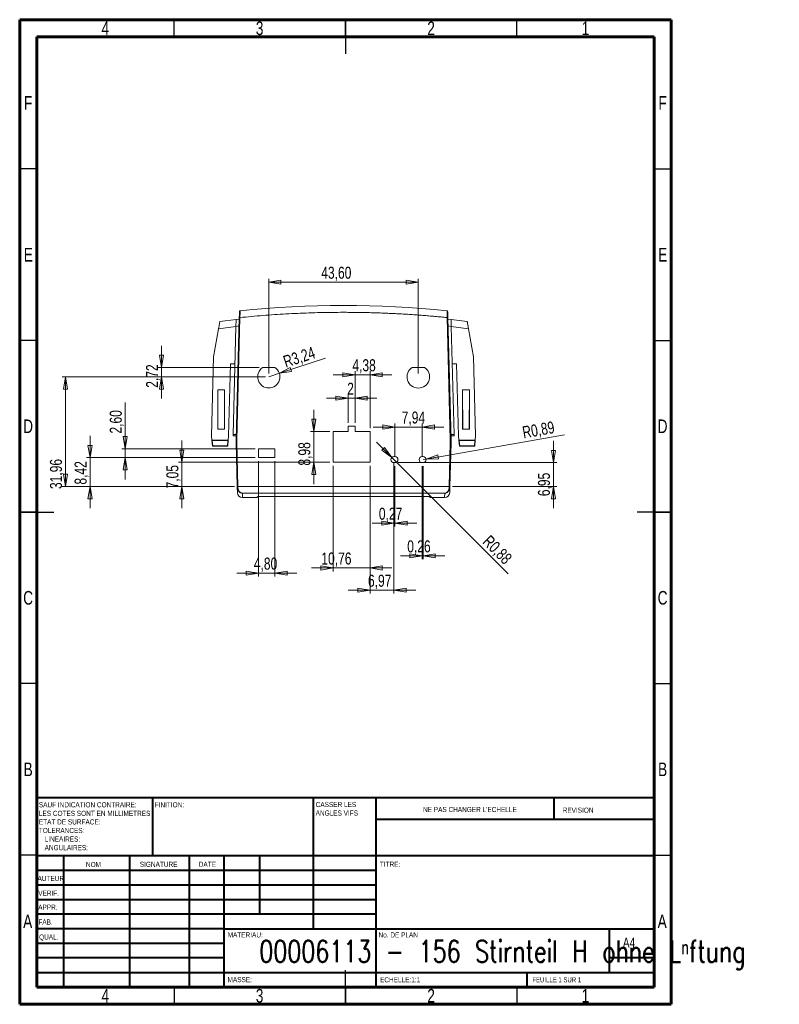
# Model space of a CAD drawing. Header units: millimetres. Extents: x 15 to 236, y 5 to 292.
import ezdxf

# ---------------------------------------------------------------- set-up
doc = ezdxf.new("R2010")
doc.units = ezdxf.units.MM
doc.styles.add('SLDTEXTSTYLE0', font='TXT', dxfattribs={"width": 0.75})
doc.styles.add('SLDTEXTSTYLE1', font='TXT', dxfattribs={"width": 0.7})
doc.styles.add('SLDTEXTSTYLE2', font='TXT', dxfattribs={"width": 0.75, "bigfont": 'bigfont'})
doc.dimstyles.new('SLDDIMSTYLE0', dxfattribs={"dimtxt": 3.5, "dimasz": 3.556, "dimexe": 0, "dimexo": 0.0625, "dimgap": 0.875, "dimtad": 1, "dimrnd": 1e-09, "dimdsep": 46, "dimtxsty": 'SLDTEXTSTYLE0', "dimblk1": 'CLOSED', "dimblk2": 'CLOSED', "dimsah": 1, "dimcen": 0, "dimadec": 0, "dimazin": 2, "dimtfac": 1, "dimtofl": 0, "dimtmove": 1, "dimatfit": 3, "dimldrblk": 'CLOSED', "dimfxl": 1, "dimfrac": 2, "dimtolj": 1, "dimtzin": 12, "dimarcsym": 0})
doc.dimstyles.new('SLDDIMSTYLE1', dxfattribs={"dimtxt": 3.5, "dimasz": 3.556, "dimexe": 0, "dimexo": 0.0625, "dimgap": 0.875, "dimtad": 1, "dimrnd": 1e-09, "dimdsep": 46, "dimtxsty": 'SLDTEXTSTYLE0', "dimblk1": 'CLOSED', "dimblk2": 'CLOSED', "dimsah": 1, "dimcen": 0.09, "dimadec": 0, "dimazin": 2, "dimtfac": 1, "dimtmove": 0, "dimatfit": 0, "dimldrblk": 'CLOSED', "dimfxl": 1, "dimfrac": 2, "dimtolj": 1, "dimtzin": 12, "dimarcsym": 0})
doc.dimstyles.new('SLDDIMSTYLE2', dxfattribs={"dimtxt": 3.5, "dimasz": 3.556, "dimexe": 0, "dimexo": 0.0625, "dimgap": 0.875, "dimtad": 1, "dimrnd": 1e-09, "dimzin": 12, "dimdsep": 46, "dimtxsty": 'SLDTEXTSTYLE0', "dimblk1": 'CLOSED', "dimblk2": 'CLOSED', "dimsah": 1, "dimcen": 0.09, "dimadec": 0, "dimazin": 3, "dimtfac": 1, "dimtmove": 0, "dimatfit": 0, "dimldrblk": 'CLOSED', "dimfxl": 1, "dimfrac": 2, "dimtolj": 1, "dimtzin": 12, "dimarcsym": 0})
doc.dimstyles.new('SLDDIMSTYLE3', dxfattribs={"dimtxt": 3.5, "dimasz": 3.556, "dimexe": 0, "dimexo": 0.0625, "dimgap": 0.875, "dimtad": 1, "dimrnd": 1e-09, "dimzin": 12, "dimdsep": 46, "dimtxsty": 'SLDTEXTSTYLE0', "dimblk1": 'CLOSED', "dimblk2": 'CLOSED', "dimsah": 1, "dimcen": 0.09, "dimadec": 0, "dimazin": 3, "dimtfac": 1, "dimtofl": 0, "dimtmove": 0, "dimatfit": 3, "dimldrblk": 'CLOSED', "dimfxl": 1, "dimfrac": 2, "dimtolj": 1, "dimtzin": 12, "dimarcsym": 0})
doc.dimstyles.new('SLDDIMSTYLE4', dxfattribs={"dimtxt": 3.5, "dimasz": 3.556, "dimexe": 0, "dimexo": 0.0625, "dimgap": 0.875, "dimtad": 1, "dimrnd": 1e-09, "dimzin": 12, "dimdsep": 46, "dimtxsty": 'SLDTEXTSTYLE0', "dimblk1": 'CLOSED', "dimblk2": 'CLOSED', "dimsah": 1, "dimcen": 0, "dimadec": 0, "dimazin": 3, "dimtfac": 1, "dimtofl": 0, "dimtmove": 0, "dimatfit": 3, "dimldrblk": 'CLOSED', "dimfxl": 1, "dimfrac": 2, "dimtolj": 1, "dimtzin": 12, "dimarcsym": 0})
doc.dimstyles.new('SLDDIMSTYLE5', dxfattribs={"dimtxt": 3.5, "dimasz": 3.556, "dimexe": 0, "dimexo": 0.0625, "dimgap": 0.875, "dimtad": 1, "dimrnd": 1e-09, "dimdsep": 46, "dimtxsty": 'SLDTEXTSTYLE0', "dimblk1": 'CLOSED', "dimblk2": 'CLOSED', "dimsah": 1, "dimcen": 0, "dimadec": 0, "dimazin": 2, "dimtfac": 1, "dimtofl": 0, "dimtmove": 0, "dimatfit": 3, "dimldrblk": 'CLOSED', "dimfxl": 1, "dimfrac": 2, "dimtolj": 1, "dimtzin": 12, "dimarcsym": 0})

# ---------------------------------------------------------------- blocks, each defined once
blk = doc.blocks.new('SW_NOTE_0')
at = {"color": 0, "linetype": 'Continuous', "lineweight": 0, "char_height": 1.5, "attachment_point": 1, "style": 'SLDTEXTSTYLE0'}
for s, insert in [('SAUF INDICATION CONTRAIRE:', (0, 1.93)), ('LES COTES SONT EN MILLIMETRES', (0, -0.57)), ('TOLERANCES:', (0, -5.57)), ('ETAT DE SURFACE:', (0, -3.07)), ('LINEAIRES:', (1.69, -8.07)), ('ANGULAIRES:', (1.69, -10.57))]:
    blk.add_mtext(s, dxfattribs=dict(at, insert=insert))
blk = doc.blocks.new('SW_NOTE_1')
at = {"color": 0, "linetype": 'Continuous', "lineweight": 0, "char_height": 1.5, "attachment_point": 1, "style": 'SLDTEXTSTYLE0'}
for s, insert in [('CASSER LES', (0, 1.93)), ('ANGLES VIFS', (0, -0.57))]:
    blk.add_mtext(s, dxfattribs=dict(at, insert=insert))
blk = doc.blocks.new('_CLOSED')
at = {"color": 0, "linetype": 'ByBlock', "lineweight": -2}
for p, q in [((-1, 0.166667), (0, 0)), ((-1, 0.166667), (-1, -0.166667)), ((0, 0), (-1, -0.166667)), ((0, 0), (-1, 0))]:
    blk.add_line(p, q, dxfattribs=at)
blk = doc.blocks.new('_D')
at = {"color": 7, "linetype": 'Continuous', "lineweight": 0}
for q in [(119.02, 168.89), (157.43, 130.46)]:
    blk.add_line((123.5, 164.4), q, dxfattribs=at)
at = {"color": 7, "linetype": 'Continuous', "lineweight": 0, "xscale": 3.556, "yscale": 3.556, "rotation": 314.9925042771}
blk.add_blockref('_CLOSED', (123.5, 164.4, -5.95), dxfattribs=at)
at = {"color": 7, "linetype": 'Continuous', "lineweight": 0, "insert": (152.22, 142.05), "char_height": 3.5, "attachment_point": 1, "rotation": 315, "style": 'SLDTEXTSTYLE0'}
blk.add_mtext('R0,88', dxfattribs=at)
blk = doc.blocks.new('_D_1')
at = {"color": 7, "linetype": 'Continuous', "lineweight": 0}
for p, q in [((124.13, 161.89), (124.13, 144.24)), ((124.4, 161.89), (124.4, 144.24)), ((124.13, 145.24), (117.78, 145.24)), ((124.13, 145.24), (124.4, 145.24)), ((124.4, 145.24), (130.75, 145.24))]:
    blk.add_line(p, q, dxfattribs=at)
at = {"color": 7, "linetype": 'Continuous', "lineweight": 0, "xscale": 3.556, "yscale": 3.556}
for p, rotation in [((124.13, 145.24, -5.95), 360), ((124.4, 145.24, -5.95), 180)]:
    blk.add_blockref('_CLOSED', p, dxfattribs=dict(at, rotation=rotation))
at = {"color": 7, "linetype": 'Continuous', "lineweight": 0, "insert": (119.73, 149.75), "char_height": 3.5, "attachment_point": 1, "style": 'SLDTEXTSTYLE0'}
blk.add_mtext('0,27', dxfattribs=at)
blk = doc.blocks.new('_D_2')
at = {"color": 7, "linetype": 'Continuous', "lineweight": 0}
for p, q in [((170.62, 162.89), (170.62, 169.24)), ((125.4, 162.89), (171.62, 162.89)), ((170.62, 162.89), (170.62, 155.94)), ((141.23, 155.94), (171.62, 155.94)), ((170.62, 155.94), (170.62, 149.59))]:
    blk.add_line(p, q, dxfattribs=at)
at = {"color": 7, "linetype": 'Continuous', "lineweight": 0, "xscale": 3.556, "yscale": 3.556}
for p, rotation in [((170.62, 162.89, -5.95), 270), ((170.62, 155.94, -5.95), 90)]:
    blk.add_blockref('_CLOSED', p, dxfattribs=dict(at, rotation=rotation))
at = {"color": 7, "linetype": 'Continuous', "lineweight": 0, "insert": (166.11, 153.11), "char_height": 3.5, "attachment_point": 1, "rotation": 90, "style": 'SLDTEXTSTYLE0'}
blk.add_mtext('6,95', dxfattribs=at)
blk = doc.blocks.new('_D_3')
at = {"color": 7, "linetype": 'Continuous', "lineweight": 0}
for p, q in [((124.4, 173.27), (118.05, 173.27)), ((124.4, 164.77), (124.4, 174.27)), ((132.35, 173.27), (124.4, 173.27)), ((132.35, 164.79), (132.35, 174.27)), ((132.35, 173.27), (138.7, 173.27))]:
    blk.add_line(p, q, dxfattribs=at)
at = {"color": 7, "linetype": 'Continuous', "lineweight": 0, "xscale": 3.556, "yscale": 3.556}
blk.add_blockref('_CLOSED', (124.4, 173.27, -5.95), dxfattribs=at)
at = {"color": 7, "linetype": 'Continuous', "lineweight": 0, "xscale": 3.556, "yscale": 3.556, "rotation": 180}
blk.add_blockref('_CLOSED', (132.35, 173.27, -5.95), dxfattribs=at)
at = {"color": 7, "linetype": 'Continuous', "lineweight": 0, "insert": (126.38, 177.79), "char_height": 3.5, "attachment_point": 1, "style": 'SLDTEXTSTYLE0'}
blk.add_mtext('7,94', dxfattribs=at)
blk = doc.blocks.new('_D_4')
at = {"color": 7, "linetype": 'Continuous', "lineweight": 0}
for p, q in [((100.75, 171.97), (100.75, 178.32)), ((105.4, 171.97), (99.75, 171.97)), ((100.75, 171.97), (100.75, 162.99)), ((105.4, 162.99), (99.75, 162.99)), ((100.75, 162.99), (100.75, 156.64))]:
    blk.add_line(p, q, dxfattribs=at)
at = {"color": 7, "linetype": 'Continuous', "lineweight": 0, "xscale": 3.556, "yscale": 3.556}
for p, rotation in [((100.75, 171.97, -5.95), 270), ((100.75, 162.99, -5.95), 90)]:
    blk.add_blockref('_CLOSED', p, dxfattribs=dict(at, rotation=rotation))
at = {"color": 7, "linetype": 'Continuous', "lineweight": 0, "insert": (96.24, 162.02), "char_height": 3.5, "attachment_point": 1, "rotation": 90, "style": 'SLDTEXTSTYLE0'}
blk.add_mtext('8,98', dxfattribs=at)
blk = doc.blocks.new('_D_5')
at = {"color": 7, "linetype": 'Continuous', "lineweight": 0}
for p, q in [((106.4, 161.99), (106.4, 131.18)), ((117.16, 161.99), (117.16, 131.18)), ((106.4, 132.18), (100.05, 132.18)), ((106.4, 132.18), (117.16, 132.18)), ((117.16, 132.18), (123.51, 132.18))]:
    blk.add_line(p, q, dxfattribs=at)
at = {"color": 7, "linetype": 'Continuous', "lineweight": 0, "xscale": 3.556, "yscale": 3.556}
blk.add_blockref('_CLOSED', (106.4, 132.18, -5.95), dxfattribs=at)
at = {"color": 7, "linetype": 'Continuous', "lineweight": 0, "xscale": 3.556, "yscale": 3.556, "rotation": 180}
blk.add_blockref('_CLOSED', (117.16, 132.18, -5.95), dxfattribs=at)
at = {"color": 7, "linetype": 'Continuous', "lineweight": 0, "insert": (102.96, 136.69), "char_height": 3.5, "attachment_point": 1, "style": 'SLDTEXTSTYLE0'}
blk.add_mtext('10,76', dxfattribs=at)
blk = doc.blocks.new('_D_6')
at = {"color": 7, "linetype": 'Continuous', "lineweight": 0}
for p, q in [((112.78, 174.47), (112.78, 189.52)), ((117.16, 172.97), (117.16, 189.52)), ((112.78, 188.52), (106.43, 188.52)), ((117.16, 188.52), (112.78, 188.52)), ((117.16, 188.52), (123.51, 188.52))]:
    blk.add_line(p, q, dxfattribs=at)
at = {"color": 7, "linetype": 'Continuous', "lineweight": 0, "xscale": 3.556, "yscale": 3.556}
blk.add_blockref('_CLOSED', (112.78, 188.52, -5.95), dxfattribs=at)
at = {"color": 7, "linetype": 'Continuous', "lineweight": 0, "xscale": 3.556, "yscale": 3.556, "rotation": 180}
blk.add_blockref('_CLOSED', (117.16, 188.52, -5.95), dxfattribs=at)
at = {"color": 7, "linetype": 'Continuous', "lineweight": 0, "insert": (112, 193.03), "char_height": 3.5, "attachment_point": 1, "style": 'SLDTEXTSTYLE0'}
blk.add_mtext('4,38', dxfattribs=at)
blk = doc.blocks.new('_D_7')
at = {"color": 7, "linetype": 'Continuous', "lineweight": 0}
for p, q in [((110.78, 181.68), (104.43, 181.68)), ((110.78, 174.47), (110.78, 182.68)), ((112.78, 181.68), (110.78, 181.68)), ((112.78, 174.47), (112.78, 182.68)), ((112.78, 181.68), (119.13, 181.68))]:
    blk.add_line(p, q, dxfattribs=at)
at = {"color": 7, "linetype": 'Continuous', "lineweight": 0, "xscale": 3.556, "yscale": 3.556}
blk.add_blockref('_CLOSED', (110.78, 181.68, -5.95), dxfattribs=at)
at = {"color": 7, "linetype": 'Continuous', "lineweight": 0, "xscale": 3.556, "yscale": 3.556, "rotation": 180}
blk.add_blockref('_CLOSED', (112.78, 181.68, -5.95), dxfattribs=at)
at = {"color": 7, "linetype": 'Continuous', "lineweight": 0, "insert": (110.49, 186.19), "char_height": 3.5, "attachment_point": 1, "style": 'SLDTEXTSTYLE0'}
blk.add_mtext('2', dxfattribs=at)
blk = doc.blocks.new('_D_8')
at = {"color": 7, "linetype": 'Continuous', "lineweight": 0}
for p, q in [((117.16, 161.99), (117.16, 124.7)), ((124.13, 162.77), (124.13, 124.7)), ((117.16, 125.7), (110.81, 125.7)), ((124.13, 125.7), (117.16, 125.7)), ((124.13, 125.7), (130.48, 125.7))]:
    blk.add_line(p, q, dxfattribs=at)
at = {"color": 7, "linetype": 'Continuous', "lineweight": 0, "xscale": 3.556, "yscale": 3.556}
blk.add_blockref('_CLOSED', (117.16, 125.7, -5.95), dxfattribs=at)
at = {"color": 7, "linetype": 'Continuous', "lineweight": 0, "xscale": 3.556, "yscale": 3.556, "rotation": 180}
blk.add_blockref('_CLOSED', (124.13, 125.7, -5.95), dxfattribs=at)
at = {"color": 7, "linetype": 'Continuous', "lineweight": 0, "insert": (116.56, 130.22), "char_height": 3.5, "attachment_point": 1, "style": 'SLDTEXTSTYLE0'}
blk.add_mtext('6,97', dxfattribs=at)
blk = doc.blocks.new('_D_9')
at = {"color": 7, "linetype": 'Continuous', "lineweight": 0}
for p, q in [((62.28, 162.99), (62.28, 169.34)), ((105.4, 162.99), (61.28, 162.99)), ((62.28, 162.99), (62.28, 155.94)), ((77.63, 155.94), (61.28, 155.94)), ((62.28, 155.94), (62.28, 149.59))]:
    blk.add_line(p, q, dxfattribs=at)
at = {"color": 7, "linetype": 'Continuous', "lineweight": 0, "xscale": 3.556, "yscale": 3.556}
for p, rotation in [((62.28, 162.99, -5.95), 270), ((62.28, 155.94, -5.95), 90)]:
    blk.add_blockref('_CLOSED', p, dxfattribs=dict(at, rotation=rotation))
at = {"color": 7, "linetype": 'Continuous', "lineweight": 0, "insert": (57.77, 155.37), "char_height": 3.5, "attachment_point": 1, "rotation": 90, "style": 'SLDTEXTSTYLE0'}
blk.add_mtext('7,05', dxfattribs=at)
blk = doc.blocks.new('_D_10')
at = {"color": 7, "linetype": 'Continuous', "lineweight": 0}
for p, q in [((35.51, 164.36), (35.51, 170.71)), ((83.63, 164.36), (34.51, 164.36)), ((35.51, 164.36), (35.51, 155.94)), ((77.63, 155.94), (34.51, 155.94)), ((35.51, 155.94), (35.51, 149.59))]:
    blk.add_line(p, q, dxfattribs=at)
at = {"color": 7, "linetype": 'Continuous', "lineweight": 0, "xscale": 3.556, "yscale": 3.556}
for p, rotation in [((35.51, 164.36, -5.95), 270), ((35.51, 155.94, -5.95), 90)]:
    blk.add_blockref('_CLOSED', p, dxfattribs=dict(at, rotation=rotation))
at = {"color": 7, "linetype": 'Continuous', "lineweight": 0, "insert": (31, 156.49), "char_height": 3.5, "attachment_point": 1, "rotation": 90, "style": 'SLDTEXTSTYLE0'}
blk.add_mtext('8,42', dxfattribs=at)
blk = doc.blocks.new('_D_11')
at = {"color": 7, "linetype": 'Continuous', "lineweight": 0}
for p, q in [((84.63, 163.36), (84.63, 129.7)), ((89.43, 163.36), (89.43, 129.7)), ((84.63, 130.7), (78.28, 130.7)), ((84.63, 130.7), (89.43, 130.7)), ((89.43, 130.7), (95.78, 130.7))]:
    blk.add_line(p, q, dxfattribs=at)
at = {"color": 7, "linetype": 'Continuous', "lineweight": 0, "xscale": 3.556, "yscale": 3.556}
blk.add_blockref('_CLOSED', (84.63, 130.7, -5.95), dxfattribs=at)
at = {"color": 7, "linetype": 'Continuous', "lineweight": 0, "xscale": 3.556, "yscale": 3.556, "rotation": 180}
blk.add_blockref('_CLOSED', (89.43, 130.7, -5.95), dxfattribs=at)
at = {"color": 7, "linetype": 'Continuous', "lineweight": 0, "insert": (83.27, 135.21), "char_height": 3.5, "attachment_point": 1, "style": 'SLDTEXTSTYLE0'}
blk.add_mtext('4,80', dxfattribs=at)
blk = doc.blocks.new('_D_12')
at = {"color": 7, "linetype": 'Continuous', "lineweight": 0}
for p, q in [((45.77, 166.96), (45.77, 180.41)), ((83.63, 166.96), (44.77, 166.96)), ((45.77, 164.36), (45.77, 166.96)), ((83.63, 164.36), (44.77, 164.36)), ((45.77, 164.36), (45.77, 158.01))]:
    blk.add_line(p, q, dxfattribs=at)
at = {"color": 7, "linetype": 'Continuous', "lineweight": 0, "xscale": 3.556, "yscale": 3.556}
for p, rotation in [((45.77, 166.96, -5.95), 270), ((45.77, 164.36, -5.95), 90)]:
    blk.add_blockref('_CLOSED', p, dxfattribs=dict(at, rotation=rotation))
at = {"color": 7, "linetype": 'Continuous', "lineweight": 0, "insert": (41.26, 171.36), "char_height": 3.5, "attachment_point": 1, "rotation": 90, "style": 'SLDTEXTSTYLE0'}
blk.add_mtext('2,60', dxfattribs=at)
blk = doc.blocks.new('_D_13')
at = {"color": 7, "linetype": 'Continuous', "lineweight": 0}
for p, q in [((86.63, 187.9), (27.34, 187.9)), ((28.34, 187.9), (28.34, 155.94)), ((77.63, 155.94), (27.34, 155.94))]:
    blk.add_line(p, q, dxfattribs=at)
at = {"color": 7, "linetype": 'Continuous', "lineweight": 0, "xscale": 3.556, "yscale": 3.556}
for p, rotation in [((28.34, 187.9, -5.95), 90), ((28.34, 155.94, -5.95), 270)]:
    blk.add_blockref('_CLOSED', p, dxfattribs=dict(at, rotation=rotation))
at = {"color": 7, "linetype": 'Continuous', "lineweight": 0, "insert": (23.83, 155.19), "char_height": 3.5, "attachment_point": 1, "rotation": 90, "style": 'SLDTEXTSTYLE0'}
blk.add_mtext('31,96', dxfattribs=at)
blk = doc.blocks.new('_D_14')
at = {"color": 7, "linetype": 'Continuous', "lineweight": 0}
for q in [(104.18, 193.37), (87.63, 187.9)]:
    blk.add_line((90.71, 188.92), q, dxfattribs=at)
at = {"color": 7, "linetype": 'Continuous', "lineweight": 0, "xscale": 3.556, "yscale": 3.556, "rotation": 198.2965499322}
blk.add_blockref('_CLOSED', (90.71, 188.92, -5.95), dxfattribs=at)
at = {"color": 7, "linetype": 'Continuous', "lineweight": 0, "insert": (91.5, 193.85), "char_height": 3.5, "attachment_point": 1, "rotation": 18.2965, "style": 'SLDTEXTSTYLE0'}
blk.add_mtext('R3,24', dxfattribs=at)
blk = doc.blocks.new('_D_15')
at = {"color": 7, "linetype": 'Continuous', "lineweight": 0}
for p, q in [((56.36, 190.62), (56.36, 196.97)), ((84.87, 190.62), (55.36, 190.62)), ((56.36, 190.62), (56.36, 187.9)), ((86.63, 187.9), (55.36, 187.9)), ((56.36, 187.9), (56.36, 181.55))]:
    blk.add_line(p, q, dxfattribs=at)
at = {"color": 7, "linetype": 'Continuous', "lineweight": 0, "xscale": 3.556, "yscale": 3.556}
for p, rotation in [((56.36, 190.62, -5.95), 270), ((56.36, 187.9, -5.95), 90)]:
    blk.add_blockref('_CLOSED', p, dxfattribs=dict(at, rotation=rotation))
at = {"color": 7, "linetype": 'Continuous', "lineweight": 0, "insert": (51.85, 184.71), "char_height": 3.5, "attachment_point": 1, "rotation": 90, "style": 'SLDTEXTSTYLE0'}
blk.add_mtext('2,72', dxfattribs=at)
blk = doc.blocks.new('_D_16')
at = {"color": 7, "linetype": 'Continuous', "lineweight": 0}
for p, q in [((87.63, 188.9), (87.63, 216.49)), ((87.63, 215.49), (131.23, 215.49)), ((131.23, 188.9), (131.23, 216.49))]:
    blk.add_line(p, q, dxfattribs=at)
at = {"color": 7, "linetype": 'Continuous', "lineweight": 0, "xscale": 3.556, "yscale": 3.556, "rotation": 180}
blk.add_blockref('_CLOSED', (87.63, 215.49, -5.95), dxfattribs=at)
at = {"color": 7, "linetype": 'Continuous', "lineweight": 0, "xscale": 3.556, "yscale": 3.556}
blk.add_blockref('_CLOSED', (131.23, 215.49, -5.95), dxfattribs=at)
at = {"color": 7, "linetype": 'Continuous', "lineweight": 0, "insert": (102.93, 220), "char_height": 3.5, "attachment_point": 1, "style": 'SLDTEXTSTYLE0'}
blk.add_mtext('43,60', dxfattribs=at)
blk = doc.blocks.new('_D_17')
at = {"color": 7, "linetype": 'Continuous', "lineweight": 0}
for q in [(173.82, 171), (132.6, 163.79)]:
    blk.add_line((133.48, 163.94), q, dxfattribs=at)
at = {"color": 7, "linetype": 'Continuous', "lineweight": 0, "xscale": 3.556, "yscale": 3.556, "rotation": 189.92194338}
blk.add_blockref('_CLOSED', (133.48, 163.94, -5.95), dxfattribs=at)
at = {"color": 7, "linetype": 'Continuous', "lineweight": 0, "insert": (161.33, 173.39), "char_height": 3.5, "attachment_point": 1, "rotation": 9.9219, "style": 'SLDTEXTSTYLE0'}
blk.add_mtext('R0,89', dxfattribs=at)
blk = doc.blocks.new('_D_18')
at = {"color": 7, "linetype": 'Continuous', "lineweight": 0}
for p, q in [((132.35, 161.9), (132.35, 134.73)), ((132.6, 161.9), (132.6, 134.73)), ((132.35, 135.73), (126, 135.73)), ((132.35, 135.73), (132.6, 135.73)), ((132.6, 135.73), (138.95, 135.73))]:
    blk.add_line(p, q, dxfattribs=at)
at = {"color": 7, "linetype": 'Continuous', "lineweight": 0, "xscale": 3.556, "yscale": 3.556}
blk.add_blockref('_CLOSED', (132.35, 135.73, -5.95), dxfattribs=at)
at = {"color": 7, "linetype": 'Continuous', "lineweight": 0, "xscale": 3.556, "yscale": 3.556, "rotation": 180}
blk.add_blockref('_CLOSED', (132.6, 135.73, -5.95), dxfattribs=at)
at = {"color": 7, "linetype": 'Continuous', "lineweight": 0, "insert": (128, 140.24), "char_height": 3.5, "attachment_point": 1, "style": 'SLDTEXTSTYLE0'}
blk.add_mtext('0,26', dxfattribs=at)

msp = doc.modelspace()

# ---------------------------------------------------------------- linework, layer by layer
at = {"color": 7, "linetype": 'Continuous', "lineweight": 60}
for p, q in [((15, 5), (15, 292)), ((15, 292), (205, 292)), ((205, 292), (205, 5)), ((20, 10), (20, 287)), ((20, 287), (200, 287)), ((200, 287), (200, 10)), ((200, 10), (20, 10)), ((205, 5), (15, 5))]:
    msp.add_line(p, q, dxfattribs=at)
at = {"color": 7, "linetype": 'Continuous', "lineweight": 30}
for p, q in [((60, 287), (60, 292)), ((110, 292), (110, 282)), ((110, 287), (110, 292)), ((160, 287), (160, 292)), ((20, 248.5), (15, 248.5)), ((200, 248.5), (205, 248.5)), ((20, 198.5), (15, 198.5)), ((200, 198.5), (205, 198.5)), ((15, 148.5), (25, 148.5)), ((20, 148.5), (15, 148.5)), ((205, 148.5), (195, 148.5)), ((200, 148.5), (205, 148.5)), ((20, 98.5), (15, 98.5)), ((200, 98.5), (205, 98.5)), ((20, 48.5), (15, 48.5)), ((200, 48.5), (205, 48.5)), ((110, 5), (110, 15)), ((60, 10), (60, 5)), ((110, 10), (110, 5)), ((160, 10), (160, 5))]:
    msp.add_line(p, q, dxfattribs=at)
at = {"color": 7, "linetype": 'Continuous', "lineweight": 15}
for p, q in [((78.096, 204.576), (73.347, 203.992)), ((79.028, 205.173), (78.094, 169.502)), ((79.015, 204.688), (78.096, 204.576)), ((79.228, 205.168), (78.294, 169.5)), ((140.566, 169.5), (139.632, 205.168)), ((140.766, 169.502), (139.832, 205.173)), ((140.764, 204.576), (139.845, 204.688)), ((145.513, 203.992), (140.764, 204.576)), ((71.532, 193.702), (72.984, 201.933)), ((72.984, 201.933), (78.043, 202.554)), ((78.045, 202.606), (77.219, 171.085)), ((78.045, 202.606), (78.964, 202.719)), ((140.815, 202.606), (139.896, 202.719)), ((141.641, 171.085), (140.815, 202.606)), ((140.816, 202.554), (145.876, 201.933)), ((145.876, 201.933), (147.328, 193.702)), ((70.93, 170.702), (71.532, 193.702)), ((147.328, 193.702), (147.93, 170.702)), ((76.48, 191.702), (75.93, 170.702)), ((77.759, 191.702), (76.48, 191.702)), ((89.391, 190.619), (85.869, 190.619)), ((133.025, 190.666), (129.435, 190.666)), ((142.38, 191.702), (141.101, 191.702)), ((142.93, 170.702), (142.38, 191.702)), ((72.782, 172.69), (72.73, 184.12)), ((74.73, 184.12), (72.73, 184.12)), ((72.73, 184.12), (72.73, 172.602)), ((74.73, 184.12), (74.678, 172.69)), ((74.73, 172.602), (74.73, 184.12)), ((144.13, 184.12), (144.13, 172.602)), ((144.182, 172.69), (144.13, 184.12)), ((146.13, 184.12), (144.13, 184.12)), ((146.078, 172.69), (146.13, 184.12)), ((146.13, 172.602), (146.13, 184.12)), ((72.782, 172.69), (72.73, 172.602)), ((72.73, 172.602), (74.73, 172.602)), ((74.678, 172.69), (72.782, 172.69)), ((74.678, 172.69), (74.73, 172.602)), ((112.779, 173.472), (110.779, 173.472)), ((110.779, 173.472), (110.779, 171.972)), ((112.779, 171.972), (112.779, 173.472)), ((144.13, 172.602), (144.182, 172.69)), ((144.13, 172.602), (146.13, 172.602)), ((144.182, 172.69), (146.078, 172.69)), ((146.078, 172.69), (146.13, 172.602)), ((71.044, 169.402), (70.93, 170.702)), ((71.044, 169.402), (71.147, 169.308)), ((75.816, 169.402), (71.044, 169.402)), ((71.044, 169.402), (71.192, 167.702)), ((75.667, 167.702), (75.816, 169.402)), ((75.679, 169.276), (75.816, 169.402)), ((75.93, 170.702), (75.816, 169.402)), ((77.219, 171.085), (77.21, 170.726)), ((78.125, 170.702), (77.21, 170.726)), ((77.219, 171.085), (78.135, 171.061)), ((78.094, 169.502), (78.094, 168.702)), ((78.294, 169.5), (78.294, 168.705)), ((110.779, 171.972), (106.399, 171.972)), ((106.399, 171.972), (106.399, 162.99)), ((117.159, 171.972), (112.779, 171.972)), ((117.159, 162.99), (117.159, 171.972)), ((140.566, 168.705), (140.566, 169.5)), ((141.641, 171.085), (140.725, 171.061)), ((141.65, 170.726), (140.735, 170.702)), ((140.766, 168.702), (140.766, 169.502)), ((141.65, 170.726), (141.641, 171.085)), ((143.044, 169.402), (142.93, 170.702)), ((143.192, 167.702), (143.044, 169.402)), ((143.044, 169.402), (143.181, 169.276)), ((147.816, 169.402), (143.044, 169.402)), ((147.816, 169.402), (147.667, 167.702)), ((147.713, 169.308), (147.816, 169.402)), ((147.93, 170.702), (147.816, 169.402)), ((71.147, 169.308), (75.679, 169.276)), ((71.147, 169.308), (71.28, 167.798)), ((71.192, 167.702), (71.28, 167.798)), ((71.192, 167.702), (75.667, 167.702)), ((71.28, 167.798), (75.553, 167.827)), ((75.679, 169.276), (75.553, 167.827)), ((75.553, 167.827), (75.667, 167.702)), ((78.094, 168.702), (78.428, 155.938)), ((78.294, 168.705), (78.628, 155.943)), ((89.43, 166.959), (84.63, 166.959)), ((84.63, 166.959), (84.63, 164.359)), ((89.43, 164.359), (89.43, 166.959)), ((140.232, 155.943), (140.566, 168.705)), ((140.432, 155.938), (140.766, 168.702)), ((143.181, 169.276), (147.713, 169.308)), ((143.181, 169.276), (143.307, 167.827)), ((143.192, 167.702), (143.307, 167.827)), ((143.192, 167.702), (147.667, 167.702)), ((143.307, 167.827), (147.58, 167.798)), ((147.58, 167.798), (147.713, 169.308)), ((147.58, 167.798), (147.667, 167.702)), ((84.63, 164.359), (89.43, 164.359)), ((124.403, 164.654), (124.128, 164.654)), ((132.604, 164.677), (132.348, 164.677)), ((106.399, 162.99), (117.159, 162.99)), ((124.128, 162.892), (124.403, 162.892)), ((132.348, 162.904), (132.604, 162.904)), ((78.437, 155.586), (78.474, 154.171)), ((78.628, 155.943), (140.232, 155.943)), ((140.386, 154.171), (140.423, 155.586)), ((79.941, 153.954), (138.918, 153.954)), ((79.941, 153.954), (79.974, 152.702)), ((79.974, 152.702), (84.18, 152.702)), ((84.18, 152.702), (84.402, 152.97)), ((84.901, 153.018), (133.959, 153.018)), ((134.457, 152.97), (134.68, 152.702)), ((134.68, 152.702), (138.886, 152.702)), ((138.886, 152.702), (138.918, 153.954))]:
    msp.add_line(p, q, dxfattribs=at)
at = {"color": 7, "linetype": 'Continuous', "lineweight": 40}
for p, q in [((20, 65.25), (200, 65.25)), ((20, 65.25), (20, 10)), ((53.8, 48.25), (53.8, 65.25)), ((100.6, 65.25), (100.6, 27)), ((118.8, 65.25), (118.8, 10)), ((170.8, 58.875), (170.8, 65.25)), ((200, 58.875), (118.8, 58.875)), ((200, 48.25), (20, 48.25)), ((27.8, 48.25), (27.8, 10)), ((46.991, 48.25), (46.991, 10)), ((64.399, 48.25), (64.399, 10)), ((74.6, 10), (74.6, 48.25)), ((85, 31.25), (85, 48.25)), ((118.8, 44), (20, 44)), ((118.8, 39.75), (20, 39.75)), ((118.8, 35.5), (20, 35.5)), ((118.8, 31.25), (20, 31.25)), ((74.6, 27), (20, 27)), ((74.6, 27), (200, 27)), ((187, 14.25), (187, 27)), ((74.6, 22.75), (20, 22.75)), ((74.6, 18.5), (20, 18.5)), ((200, 18.5), (187, 18.5)), ((20, 14.25), (200, 14.25)), ((163, 10), (163, 14.25))]:
    msp.add_line(p, q, dxfattribs=at)
at = {"color": 7, "linetype": 'Continuous', "lineweight": 15, "flags": 128}
for points in [[(72.984, 201.933), (73.054, 202.335), (73.122, 202.721), (73.185, 203.077), (73.24, 203.389), (73.285, 203.645), (73.319, 203.836), (73.34, 203.953), (73.347, 203.992)], [(78.096, 204.576), (78.095, 204.538), (78.092, 204.427), (78.088, 204.246), (78.081, 204.002), (78.074, 203.704), (78.065, 203.364), (78.055, 202.993), (78.045, 202.606)], [(79.028, 205.173), (79.032, 205.173), (79.043, 205.173), (79.062, 205.172), (79.086, 205.171), (79.117, 205.171), (79.151, 205.17), (79.189, 205.169), (79.228, 205.168)], [(139.832, 205.173), (139.828, 205.173), (139.817, 205.173), (139.798, 205.172), (139.773, 205.171), (139.743, 205.171), (139.709, 205.17), (139.671, 205.169), (139.632, 205.168)], [(140.815, 202.606), (140.805, 202.993), (140.795, 203.364), (140.786, 203.704), (140.779, 204.002), (140.772, 204.246), (140.767, 204.427), (140.764, 204.538), (140.764, 204.576)], [(145.513, 203.992), (145.52, 203.953), (145.541, 203.836), (145.574, 203.645), (145.62, 203.389), (145.675, 203.077), (145.737, 202.721), (145.806, 202.335), (145.876, 201.933)], [(78.094, 169.502), (78.097, 169.502), (78.106, 169.502), (78.121, 169.502), (78.141, 169.502), (78.165, 169.501), (78.194, 169.501), (78.225, 169.5), (78.259, 169.5), (78.294, 169.5)], [(140.566, 169.5), (140.605, 169.5), (140.643, 169.501), (140.677, 169.501), (140.708, 169.501), (140.732, 169.502), (140.751, 169.502), (140.762, 169.502), (140.766, 169.502)], [(78.294, 168.705), (78.255, 168.704), (78.217, 168.704), (78.183, 168.703), (78.152, 168.703), (78.127, 168.703), (78.109, 168.702), (78.098, 168.702), (78.094, 168.702)], [(140.566, 168.705), (140.601, 168.704), (140.635, 168.704), (140.666, 168.704), (140.695, 168.703), (140.719, 168.703), (140.739, 168.703), (140.754, 168.702), (140.763, 168.702), (140.766, 168.702)], [(78.428, 155.938), (78.432, 155.938), (78.443, 155.938), (78.462, 155.939), (78.487, 155.939), (78.517, 155.94), (78.551, 155.941), (78.589, 155.942), (78.628, 155.943)], [(140.232, 155.943), (140.271, 155.942), (140.308, 155.941), (140.343, 155.94), (140.373, 155.939), (140.398, 155.939), (140.417, 155.938), (140.428, 155.938), (140.432, 155.938)]]:
    msp.add_lwpolyline(points, dxfattribs=at)
at = {"color": 7, "linetype": 'Continuous', "lineweight": 15}
for centre, radius, start, end in [((79.275, 206.982), 0.2, 95.77272, 178.5), ((109.43, -91.298), 300, 84.22728, 95.77272), ((139.585, 206.982), 0.2, 1.5, 84.22728), ((87.63, 187.9), 3.24, 122.93467, 57.06533), ((131.23, 187.9), 3.297, 122.98734, 57.01266), ((124.128, 163.773), 0.881, 90, 270), ((124.403, 163.773), 0.881, 270, 90), ((132.348, 163.79), 0.887, 90, 270), ((132.604, 163.79), 0.887, 270, 90), ((78.582, 155.835), 0.288, 239.78626, 281.02787), ((140.278, 155.835), 0.288, 258.97213, 300.21374)]:
    msp.add_arc(centre, radius, start, end, dxfattribs=at)
for centre, major_axis, ratio, start_param, end_param in [((79.974, 154.21), (-0.039, 1.508), 0.9945182, 1.5707963, 3.1155562), ((84.901, 152.965), (0.5, 0), 0.1051042, 1.5707963, 3.0543262), ((133.959, 152.965), (0.5, 0), 0.1051042, 0.0872665, 1.5707963), ((138.886, 154.21), (0.039, 1.508), 0.9945182, 3.1676291, 4.712389)]:
    msp.add_ellipse(centre, major_axis=major_axis, ratio=ratio, start_param=start_param, end_param=end_param, dxfattribs=at)
for points, knots in [([(79.075, 206.987), (79.075, 206.987), (79.074, 206.939), (79.07, 206.802), (79.069, 206.746), (79.066, 206.614), (79.064, 206.537), (79.057, 206.286), (79.052, 206.084), (79.04, 205.649), (79.034, 205.41), (79.028, 205.173)], [0, 0, 0, 0, 0.25, 0.25, 0.375, 0.375, 0.5, 0.5, 0.75, 0.75, 1, 1, 1, 1]), ([(79.255, 207.142), (79.219, 207.145), (79.15, 207.151), (79.109, 207.087), (79.089, 207.055)], [0, 0, 0, 0, 0.5037889, 1, 1, 1, 1]), ([(139.632, 205.168), (139.041, 205.227), (137.86, 205.345), (136.087, 205.509), (134.314, 205.663), (132.54, 205.807), (130.766, 205.939), (128.991, 206.062), (127.215, 206.173), (125.439, 206.274), (123.662, 206.364), (121.885, 206.444), (120.107, 206.513), (118.329, 206.571), (116.55, 206.619), (114.771, 206.656), (112.991, 206.683), (111.211, 206.699), (108.902, 206.706), (106.067, 206.69), (102.705, 206.633), (99.345, 206.538), (95.987, 206.405), (92.631, 206.235), (89.277, 206.027), (85.925, 205.78), (82.575, 205.498), (80.344, 205.278), (79.228, 205.168)], [0, 0, 0, 0, 0.02943231, 0.05885681, 0.08827456, 0.11768659, 0.14709396, 0.17649772, 0.20589892, 0.2352986, 0.26469782, 0.29409763, 0.32349908, 0.35290322, 0.38231109, 0.41172375, 0.44114225, 0.47056763, 0.50000095, 0.55558852, 0.61115155, 0.66669712, 0.7222323, 0.77776416, 0.83329979, 0.88884626, 0.94441064, 1, 1, 1, 1]), ([(79.255, 207.181), (79.255, 207.18), (79.255, 207.18), (79.254, 207.142), (79.254, 207.141)], [0, 0, 0, 0, 0.961772, 1, 1, 1, 1]), ([(139.632, 205.168), (139.631, 205.215), (139.63, 205.307), (139.629, 205.439), (139.627, 205.561), (139.625, 205.671), (139.624, 205.77), (139.623, 205.858), (139.62, 206.04), (139.617, 206.297), (139.613, 206.572), (139.61, 206.775), (139.608, 206.924), (139.607, 207.04), (139.606, 207.121), (139.605, 207.172), (139.605, 207.178), (139.605, 207.181)], [0, 0, 0, 0, 0.0453469, 0.0875245, 0.1265325, 0.1623707, 0.1950388, 0.2245367, 0.2508643, 0.3815234, 0.5002815, 0.5873881, 0.6729474, 0.7569731, 0.8394799, 0.9204834, 1, 1, 1, 1]), ([(139.771, 207.055), (139.751, 207.087), (139.71, 207.151), (139.64, 207.145), (139.605, 207.142)], [0, 0, 0, 0, 0.4962111, 1, 1, 1, 1]), ([(139.832, 205.173), (139.826, 205.41), (139.82, 205.649), (139.808, 206.084), (139.803, 206.286), (139.796, 206.537), (139.794, 206.614), (139.791, 206.746), (139.789, 206.802), (139.786, 206.939), (139.785, 206.987), (139.785, 206.987)], [0, 0, 0, 0, 0.25, 0.25, 0.5, 0.5, 0.625, 0.625, 0.75, 0.75, 1, 1, 1, 1]), ([(78.437, 155.586), (78.444, 155.333), (78.512, 155.096), (78.711, 154.698), (78.842, 154.531), (79.127, 154.265), (79.286, 154.163), (79.608, 154.017), (79.773, 153.972), (79.941, 153.954)], [0, 0, 0, 0, 0.25, 0.25, 0.5, 0.5, 0.75, 0.75, 1, 1, 1, 1]), ([(78.637, 155.553), (78.639, 155.516), (78.642, 155.441), (78.656, 155.33), (78.677, 155.22), (78.705, 155.11), (78.74, 155.001), (78.805, 154.837), (78.92, 154.626), (79.091, 154.408), (79.29, 154.226), (79.487, 154.1), (79.709, 154), (79.855, 153.971), (79.941, 153.954)], [0, 0, 0, 0, 0.0390971, 0.0790847, 0.1201066, 0.1622957, 0.2057744, 0.2506546, 0.36867, 0.5003845, 0.6165697, 0.7500621, 0.8537453, 1, 1, 1, 1]), ([(138.918, 153.954), (139.087, 153.972), (139.252, 154.017), (139.574, 154.163), (139.733, 154.265), (140.018, 154.531), (140.149, 154.698), (140.348, 155.096), (140.416, 155.333), (140.423, 155.586)], [0, 0, 0, 0, 0.25, 0.25, 0.5, 0.5, 0.75, 0.75, 1, 1, 1, 1]), ([(138.918, 153.954), (138.956, 153.96), (139.027, 153.972), (139.126, 154), (139.214, 154.031), (139.289, 154.063), (139.41, 154.123), (139.57, 154.227), (139.769, 154.408), (139.94, 154.626), (140.063, 154.853), (140.139, 155.053), (140.184, 155.218), (140.214, 155.384), (140.22, 155.497), (140.223, 155.553)], [0, 0, 0, 0, 0.0636448, 0.1204721, 0.1704823, 0.2136758, 0.2500542, 0.3835244, 0.4997207, 0.6314127, 0.7494396, 0.8161996, 0.8799345, 0.9410486, 1, 1, 1, 1])]:
    msp.add_open_spline(points, degree=3, knots=knots, dxfattribs=at)
at = {"color": 8, "linetype": 'Continuous', "lineweight": 15}
msp.add_open_spline([(79.254, 207.141), (79.254, 207.11), (79.253, 207.047), (79.251, 206.89), (79.249, 206.731), (79.247, 206.597), (79.245, 206.454), (79.243, 206.3), (79.241, 206.127), (79.238, 205.902), (79.233, 205.583), (79.23, 205.32), (79.228, 205.168)], degree=3, knots=[0, 0, 0, 0, 0.1352086, 0.2797534, 0.3536011, 0.4284474, 0.4946541, 0.5642791, 0.6373237, 0.7137908, 0.8347964, 1, 1, 1, 1], dxfattribs=at)
at = {"color": 7, "linetype": 'Continuous', "lineweight": 15}
for points in [[(78.428, 155.938), (78.431, 155.82), (78.434, 155.702), (78.437, 155.586)], [(78.628, 155.943), (78.631, 155.812), (78.634, 155.681), (78.637, 155.553)], [(140.223, 155.553), (140.226, 155.681), (140.229, 155.812), (140.232, 155.943)], [(140.423, 155.586), (140.426, 155.702), (140.429, 155.82), (140.432, 155.938)]]:
    msp.add_open_spline(points, degree=3, dxfattribs=at)

# ---------------------------------------------------------------- block references
at = {"color": 7, "linetype": 'Continuous', "lineweight": 0}
for name, p in [('SW_NOTE_0', (20.594, 61.987)), ('SW_NOTE_1', (101.309, 62.069))]:
    msp.add_blockref(name, p, dxfattribs=at)

# ---------------------------------------------------------------- texts
for s, insert, char_height, attachment_point, style in [('4', (39.96, 291.474), 3.969, 2, 'SLDTEXTSTYLE0'), ('3', (84.96, 291.474), 3.969, 2, 'SLDTEXTSTYLE0'), ('2', (134.96, 291.474), 3.969, 2, 'SLDTEXTSTYLE0'), ('1', (179.96, 291.474), 3.969, 2, 'SLDTEXTSTYLE0'), ('F', (17.458, 269.724), 3.969, 2, 'SLDTEXTSTYLE0'), ('F', (202.458, 269.724), 3.969, 2, 'SLDTEXTSTYLE0'), ('E', (17.508, 225.474), 3.969, 2, 'SLDTEXTSTYLE0'), ('E', (202.508, 225.474), 3.969, 2, 'SLDTEXTSTYLE0'), ('D', (17.453, 175.474), 3.969, 2, 'SLDTEXTSTYLE0'), ('D', (202.453, 175.474), 3.969, 2, 'SLDTEXTSTYLE0'), ('C', (17.459, 125.474), 3.969, 2, 'SLDTEXTSTYLE0'), ('C', (202.459, 125.474), 3.969, 2, 'SLDTEXTSTYLE0'), ('B', (17.471, 75.474), 3.969, 2, 'SLDTEXTSTYLE0'), ('B', (202.471, 75.474), 3.969, 2, 'SLDTEXTSTYLE0'), ('FINITION:', (54.371, 63.919), 1.5, 1, 'SLDTEXTSTYLE0'), ("NE PAS CHANGER L'ECHELLE", (132.615, 62.533), 1.5, 1, 'SLDTEXTSTYLE0'), ('REVISION', (173.328, 62.335), 1.5, 1, 'SLDTEXTSTYLE0'), ('NOM', (34.322, 46.501), 1.5, 1, 'SLDTEXTSTYLE0'), ('SIGNATURE', (50.034, 46.562), 1.5, 1, 'SLDTEXTSTYLE0'), ('DATE', (67.215, 46.576), 1.5, 1, 'SLDTEXTSTYLE0'), ('TITRE:', (120.028, 46.576), 1.5, 1, 'SLDTEXTSTYLE0'), ('AUTEUR', (20.212, 42.43), 1.5, 1, 'SLDTEXTSTYLE0'), ('VERIF.', (20.41, 38.154), 1.5, 1, 'SLDTEXTSTYLE0'), ('APPR.', (20.402, 34.064), 1.5, 1, 'SLDTEXTSTYLE0'), ('A', (17.34, 31.168), 3.969, 2, 'SLDTEXTSTYLE0'), ('FAB.', (20.455, 29.734), 1.5, 1, 'SLDTEXTSTYLE0'), ('A', (202.34, 31.168), 3.969, 2, 'SLDTEXTSTYLE0'), ('MATERIAU:', (75.646, 25.986), 1.5, 1, 'SLDTEXTSTYLE0'), ('No. DE PLAN', (119.631, 25.986), 1.5, 1, 'SLDTEXTSTYLE0'), ('QUAL.', (20.669, 25.35), 1.5, 1, 'SLDTEXTSTYLE0'), ('00006113 - 156 Stirnteil H ohne Lⁿftung', (155.771, 23.607), 6.35, 2, 'SLDTEXTSTYLE2'), ('A4', (190.871, 24.406), 2.9104, 1, 'SLDTEXTSTYLE0'), ('MASSE:', (75.618, 12.949), 1.4986, 1, 'SLDTEXTSTYLE0'), ('ECHELLE:1:1', (120.074, 12.9), 1.5, 1, 'SLDTEXTSTYLE0'), ('FEUILLE 1 SUR 1', (164.478, 12.9), 1.5, 1, 'SLDTEXTSTYLE1'), ('4', (39.96, 9.474), 3.969, 2, 'SLDTEXTSTYLE0'), ('3', (84.96, 9.474), 3.969, 2, 'SLDTEXTSTYLE0'), ('2', (134.96, 9.474), 3.969, 2, 'SLDTEXTSTYLE0'), ('1', (179.96, 9.474), 3.969, 2, 'SLDTEXTSTYLE0')]:
    msp.add_mtext(s, dxfattribs=dict(at, insert=insert, char_height=char_height, attachment_point=attachment_point, style=style))

# ---------------------------------------------------------------- dimensions: what is measured, and where the dimension line sits
for base, p1, p2, dimstyle, picture, middle in [((131.23, 215.486), (87.63, 187.9), (131.23, 187.9), 'SLDDIMSTYLE3', '_D_16', (108.754, 215.486)), ((112.779, 188.516), (117.159, 171.972), (112.779, 173.472), 'SLDDIMSTYLE2', '_D_6', (116.526, 188.516)), ((110.779, 181.679), (112.779, 173.472), (110.779, 173.472), 'SLDDIMSTYLE2', '_D_7', (111.785, 181.679)), ((124.4026, 173.2742), (132.3475, 163.7904), (124.4026, 163.7727), 'SLDDIMSTYLE2', '_D_3', (130.9076, 173.2742)), ((89.43, 130.702), (84.63, 164.359), (89.43, 164.359), 'SLDDIMSTYLE2', '_D_11', (87.8, 130.702)), ((117.159, 125.704), (124.128, 163.773), (117.159, 162.99), 'SLDDIMSTYLE2', '_D_8', (121.084, 125.704)), ((117.159, 132.177), (106.399, 162.99), (117.159, 162.99), 'SLDDIMSTYLE2', '_D_5', (108.777, 132.177)), ((124.4026, 145.2419), (124.128, 162.8916), (124.4026, 162.8916), 'SLDDIMSTYLE1', '_D_1', (124.2561, 145.2419)), ((132.604, 135.728), (132.348, 162.904), (132.604, 162.904), 'SLDDIMSTYLE1', '_D_18', (132.527, 135.728))]:
    dim = msp.add_linear_dim(base=base, p1=p1, p2=p2, dimstyle=dimstyle, dxfattribs=at)
    dim.commit()
    dim.dimension.update_dxf_attribs({"geometry": picture, "text_midpoint": middle, "dimtype": 160})
for base, p1, p2, dimstyle, picture, middle in [((56.364, 187.9), (85.869, 190.619), (87.63, 187.9), 'SLDDIMSTYLE2', '_D_15', (56.364, 189.24)), ((28.345, 155.943), (87.63, 187.9), (78.628, 155.943), 'SLDDIMSTYLE3', '_D_13', (28.345, 161.012)), ((45.768, 166.959), (84.63, 164.359), (84.63, 166.959), 'SLDDIMSTYLE2', '_D_12', (45.768, 175.887)), ((100.754, 162.99), (106.399, 171.972), (106.399, 162.99), 'SLDDIMSTYLE2', '_D_4', (100.754, 166.546)), ((35.513, 155.943), (84.63, 164.359), (78.628, 155.943), 'SLDDIMSTYLE2', '_D_10', (35.513, 161.012)), ((62.283, 155.943), (106.399, 162.99), (78.628, 155.943), 'SLDDIMSTYLE2', '_D_9', (62.283, 159.891)), ((170.622, 155.943), (124.403, 162.892), (140.232, 155.943), 'SLDDIMSTYLE2', '_D_2', (170.622, 157.632))]:
    dim = msp.add_linear_dim(base=base, p1=p1, p2=p2, angle=90, dimstyle=dimstyle, dxfattribs=at)
    dim.commit()
    dim.dimension.update_dxf_attribs({"geometry": picture, "text_midpoint": middle, "dimtype": 160})
for center, mpoint, dimstyle, picture, middle in [((87.63, 187.9), (90.706, 188.917), 'SLDDIMSTYLE4', '_D_14', (98.831, 191.604)), ((132.604, 163.79), (133.477, 163.943), 'SLDDIMSTYLE5', '_D_17', (168.067, 169.994)), ((124.128, 163.773), (123.505, 164.396), 'SLDDIMSTYLE0', '_D', (153.3, 134.601))]:
    dim = msp.add_radius_dim(center=center, mpoint=mpoint, dimstyle=dimstyle, dxfattribs=at)
    dim.commit()
    dim.dimension.update_dxf_attribs({"geometry": picture, "text_midpoint": middle, "dimtype": 164})

doc.saveas('drawing.dxf')
